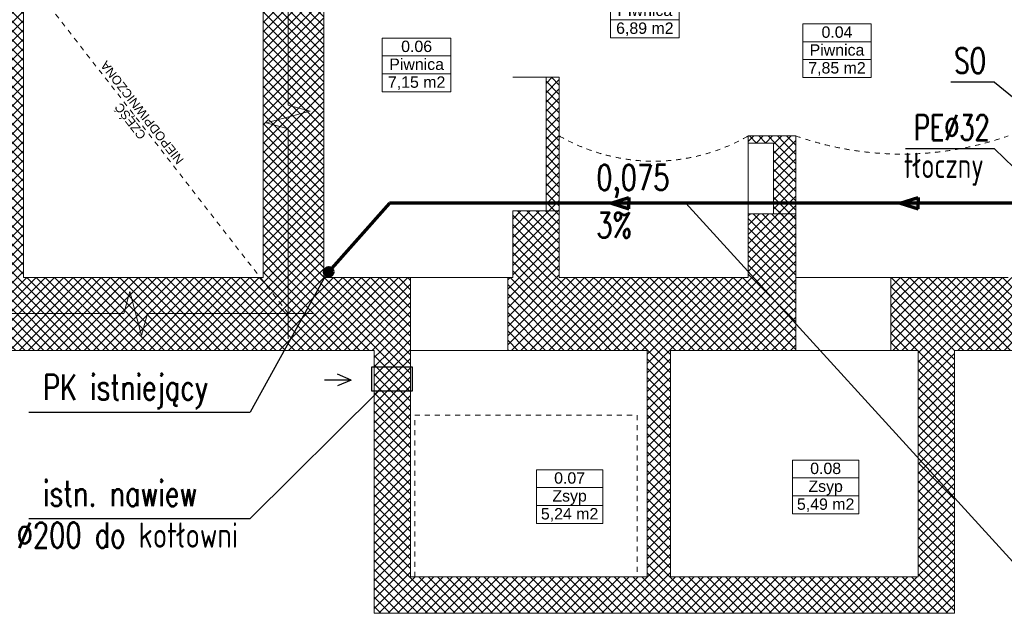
# Model space of a CAD drawing. Header units: millimetres. Extents: x 309006 to 595006, y -33000 to 67000.
# Tile 40 of 55: x 546151 to 555889, y -1456 to 4413. Entities that reach past the tile are written whole.
import ezdxf
from ezdxf.enums import TextEntityAlignment as Align

# ---------------------------------------------------------------- set-up
doc = ezdxf.new("R2010")
doc.units = ezdxf.units.MM
doc.header["$MEASUREMENT"] = 0
doc.linetypes.add('Przerywana 1_100', pattern=[100, 50, -50])
for name, color, linetype, lineweight in [('Drzwi ArchiCAD_Nr_pióra__21', 7, 'Continuous', 50), ('Metryczki pomieszczeń ArchiCADa_Nr_pióra__6', 7, 'Continuous', 13), ('Opisy_Nr_pióra__120', 7, 'Continuous', 5), ('PU_kan', 32, 'Continuous', 70), ('PU_opisy_wk', 3, 'Continuous', 25), ('Ściany_Nr_pióra__21', 7, 'Continuous', 50)]:
    doc.layers.add(name, color=color, linetype=linetype, lineweight=lineweight)
for name, color, linetype, lineweight, true_color in [('Drzwi ArchiCAD_Nr_pióra__82', 7, 'Continuous', 5, 0x4b4b4b), ('Opisy_Nr_pióra__82', 7, 'Continuous', 5, 0x4b4b4b), ('Stropy_Nr_pióra__82', 7, 'Continuous', 5, 0x4b4b4b), ('Ściany_Nr_pióra__102', 7, 'Continuous', 5, 0x8c8c8c), ('Ściany_Nr_pióra__82', 7, 'Continuous', 5, 0x4b4b4b)]:
    doc.layers.add(name, color=color, linetype=linetype, lineweight=lineweight, true_color=true_color)
doc.layers.add('Opisy', color=7, linetype='Continuous')
doc.layers.add('Wymiary', color=7, linetype='Continuous')
doc.styles.add('8', font='simplex.shx', dxfattribs={"width": 0.75})
doc.styles.add('GENERATED_STYLE_1', font='arial.ttf')
doc.styles.add('GENERATED_STYLE_2', font='arial.ttf')
pattern_1 = [(135, (561939.59, -272436.916), (-45.961939, -45.961939), []), (225, (561939.59, -272436.916), (-45.961939, 45.961939), [])]

# ---------------------------------------------------------------- blocks, each defined once
blk = doc.blocks.new('Piwnica_0.04_40', base_point=(276311.3, 6721.2))
at = {"layer": 'Metryczki pomieszczeń ArchiCADa_Nr_pióra__6', "linetype": 'Continuous'}
for p, q in [((275971.8, 6986.3), (276650.9, 6986.3)), ((275971.8, 6809.6), (275971.8, 6986.3)), ((276650.9, 6986.3), (276650.9, 6809.6)), ((276650.9, 6809.6), (275971.8, 6809.6)), ((275971.8, 6809.6), (276650.9, 6809.6)), ((275971.8, 6632.8), (275971.8, 6809.6)), ((276650.9, 6809.6), (276650.9, 6632.8)), ((276650.9, 6632.8), (275971.8, 6632.8)), ((275971.8, 6632.8), (276650.9, 6632.8)), ((275971.8, 6456), (275971.8, 6632.8)), ((276650.9, 6632.8), (276650.9, 6456)), ((276650.9, 6456), (275971.8, 6456))]:
    blk.add_line(p, q, dxfattribs=at)
at = {"layer": 'Metryczki pomieszczeń ArchiCADa_Nr_pióra__6'}
for tag, style, p in [('ROOM_NUMBER', 'GENERATED_STYLE_2', (276311.3, 6960.6)), ('ROOM_NAME', 'GENERATED_STYLE_2', (276311.3, 6783.8)), ('ROOM_AREA', 'GENERATED_STYLE_1', (276311.3, 6607.1))]:
    blk.add_attdef(tag, text='', height=112.5, dxfattribs=dict(at, style=style)).set_placement(p, align=Align.TOP_CENTER)
blk = doc.blocks.new('Piwnica_0.05_41', base_point=(276486.1, 9842.3))
at = {"layer": 'Metryczki pomieszczeń ArchiCADa_Nr_pióra__6', "linetype": 'Continuous'}
for p, q in [((276146.6, 10107.5), (276825.7, 10107.5)), ((276146.6, 9930.7), (276146.6, 10107.5)), ((276825.7, 10107.5), (276825.7, 9930.7)), ((276825.7, 9930.7), (276146.6, 9930.7)), ((276146.6, 9930.7), (276825.7, 9930.7)), ((276146.6, 9753.9), (276146.6, 9930.7)), ((276825.7, 9930.7), (276825.7, 9753.9)), ((276825.7, 9753.9), (276146.6, 9753.9)), ((276146.6, 9753.9), (276825.7, 9753.9)), ((276146.6, 9577.1), (276146.6, 9753.9)), ((276825.7, 9753.9), (276825.7, 9577.1)), ((276825.7, 9577.1), (276146.6, 9577.1))]:
    blk.add_line(p, q, dxfattribs=at)
at = {"layer": 'Metryczki pomieszczeń ArchiCADa_Nr_pióra__6'}
for tag, style, p in [('ROOM_NUMBER', 'GENERATED_STYLE_2', (276486.1, 10081.8)), ('ROOM_NAME', 'GENERATED_STYLE_2', (276486.1, 9905)), ('ROOM_AREA', 'GENERATED_STYLE_1', (276486.1, 9728.2))]:
    blk.add_attdef(tag, text='', height=112.5, dxfattribs=dict(at, style=style)).set_placement(p, align=Align.TOP_CENTER)
blk = doc.blocks.new('Piwnica_0.06_42', base_point=(276378.9, 12108))
at = {"layer": 'Metryczki pomieszczeń ArchiCADa_Nr_pióra__6', "linetype": 'Continuous'}
for p, q in [((276039.4, 12373.2), (276718.5, 12373.2)), ((276039.4, 12196.4), (276039.4, 12373.2)), ((276718.5, 12373.2), (276718.5, 12196.4)), ((276718.5, 12196.4), (276039.4, 12196.4)), ((276039.4, 12196.4), (276718.5, 12196.4)), ((276039.4, 12019.6), (276039.4, 12196.4)), ((276718.5, 12196.4), (276718.5, 12019.6)), ((276718.5, 12019.6), (276039.4, 12019.6)), ((276039.4, 12019.6), (276718.5, 12019.6)), ((276039.4, 11842.8), (276039.4, 12019.6)), ((276718.5, 12019.6), (276718.5, 11842.8)), ((276718.5, 11842.8), (276039.4, 11842.8))]:
    blk.add_line(p, q, dxfattribs=at)
at = {"layer": 'Metryczki pomieszczeń ArchiCADa_Nr_pióra__6'}
for tag, style, p in [('ROOM_NUMBER', 'GENERATED_STYLE_2', (276378.9, 12347.5)), ('ROOM_NAME', 'GENERATED_STYLE_2', (276378.9, 12170.7)), ('ROOM_AREA', 'GENERATED_STYLE_1', (276378.9, 11993.9))]:
    blk.add_attdef(tag, text='', height=112.5, dxfattribs=dict(at, style=style)).set_placement(p, align=Align.TOP_CENTER)
blk = doc.blocks.new('Zsyp_0.07_43', base_point=(272451.9, 10389.9))
at = {"layer": 'Metryczki pomieszczeń ArchiCADa_Nr_pióra__6', "linetype": 'Continuous'}
for p, q in [((272123.7, 10655.1), (272780.1, 10655.1)), ((272123.7, 10478.3), (272123.7, 10655.1)), ((272780.1, 10655.1), (272780.1, 10478.3)), ((272780.1, 10478.3), (272123.7, 10478.3)), ((272123.7, 10478.3), (272780.1, 10478.3)), ((272123.7, 10301.6), (272123.7, 10478.3)), ((272780.1, 10478.3), (272780.1, 10301.6)), ((272780.1, 10301.6), (272123.7, 10301.6)), ((272123.7, 10301.6), (272780.1, 10301.6)), ((272123.7, 10124.8), (272123.7, 10301.6)), ((272780.1, 10301.6), (272780.1, 10124.8)), ((272780.1, 10124.8), (272123.7, 10124.8))]:
    blk.add_line(p, q, dxfattribs=at)
at = {"layer": 'Metryczki pomieszczeń ArchiCADa_Nr_pióra__6'}
for tag, style, p in [('ROOM_NUMBER', 'GENERATED_STYLE_2', (272451.9, 10629.4)), ('ROOM_NAME', 'GENERATED_STYLE_2', (272451.9, 10452.6)), ('ROOM_AREA', 'GENERATED_STYLE_1', (272451.9, 10275.8))]:
    blk.add_attdef(tag, text='', height=112.5, dxfattribs=dict(at, style=style)).set_placement(p, align=Align.TOP_CENTER)
blk = doc.blocks.new('Zsyp_0.08_44', base_point=(272504.3, 8607.2))
at = {"layer": 'Metryczki pomieszczeń ArchiCADa_Nr_pióra__6', "linetype": 'Continuous'}
for p, q in [((272176, 8872.3), (272832.5, 8872.3)), ((272176, 8695.5), (272176, 8872.3)), ((272832.5, 8872.3), (272832.5, 8695.5)), ((272832.5, 8695.5), (272176, 8695.5)), ((272176, 8695.5), (272832.5, 8695.5)), ((272176, 8518.8), (272176, 8695.5)), ((272832.5, 8695.5), (272832.5, 8518.8)), ((272832.5, 8518.8), (272176, 8518.8)), ((272176, 8518.8), (272832.5, 8518.8)), ((272176, 8342), (272176, 8518.8)), ((272832.5, 8518.8), (272832.5, 8342)), ((272832.5, 8342), (272176, 8342))]:
    blk.add_line(p, q, dxfattribs=at)
at = {"layer": 'Metryczki pomieszczeń ArchiCADa_Nr_pióra__6'}
for tag, style, p in [('ROOM_NUMBER', 'GENERATED_STYLE_2', (272504.3, 8846.6)), ('ROOM_NAME', 'GENERATED_STYLE_2', (272504.3, 8669.8)), ('ROOM_AREA', 'GENERATED_STYLE_1', (272504.3, 8493))]:
    blk.add_attdef(tag, text='', height=112.5, dxfattribs=dict(at, style=style)).set_placement(p, align=Align.TOP_CENTER)

msp = doc.modelspace()

# ---------------------------------------------------------------- hatches: boundary and pattern name
at = {"layer": 'PU_kan'}
for points in [[(552177.3, 2544.5), (552177.3, 2600), (552177.3, 2655.5), (552000, 2600)], [(555036.9, 2544.5), (555036.9, 2600), (555036.9, 2655.5), (554859.6, 2600)], [(549249.6, 1920.7, 1), (549165.6, 1920.7, 1)]]:
    msp.add_hatch(color=256, dxfattribs=at).paths.add_polyline_path(points)
at = {"layer": 'Ściany_Nr_pióra__102', "linetype": 'Continuous', "lineweight": 5}
h = msp.add_hatch(dxfattribs=at)
h.set_pattern_fill('Bloczki_betonowe', color=256, angle=90, style=0, pattern_type=2)
h.set_pattern_definition(pattern_1)
h.paths.add_polyline_path([(545437.5, 1144.2), (546187.5, 1864.2), (546187.5, 5744.2), (545517.5, 5744.2), (545437.5, 5744.2)])
h = msp.add_hatch(dxfattribs=at)
h.set_pattern_fill('Bloczki_betonowe', color=256, angle=90, style=0, pattern_type=2)
h.set_pattern_definition(pattern_1)
h.paths.add_polyline_path([(548557.5, 5454.2), (548557.5, 1864.2), (549157.5, 1864.2), (549157.5, 5454.2)])
h = msp.add_hatch(dxfattribs=at)
h.set_pattern_fill('Bloczki_betonowe', color=256, angle=90, style=0, pattern_type=2)
h.set_pattern_definition(pattern_1)
h.paths.add_polyline_path([(551487.5, 2524), (551487.5, 3844.2), (551357.5, 3844.2), (551357.5, 2524)])
h = msp.add_hatch(dxfattribs=at)
h.set_pattern_fill('Bloczki_betonowe', color=256, angle=90, style=0, pattern_type=2)
h.set_pattern_definition(pattern_1)
h.paths.add_polyline_path([(553827.5, 2494.2), (553827.5, 3194.2), (553607.5, 3194.2), (553607.5, 2494.2)])
h = msp.add_hatch(dxfattribs=at)
h.set_pattern_fill('Bloczki_betonowe', color=256, angle=90, style=0, pattern_type=2)
h.set_pattern_definition(pattern_1)
h.paths.add_polyline_path([(551487.5, 1864.2), (551487.5, 2524), (551027.5, 2524), (551027.5, 1864.2)])
h = msp.add_hatch(dxfattribs=at)
h.set_pattern_fill('Bloczki_betonowe', color=256, angle=90, style=0, pattern_type=2)
h.set_pattern_definition(pattern_1)
h.paths.add_polyline_path([(553827.5, 1864.2), (553827.5, 2494.2), (553357.5, 2494.2), (553357.5, 1864.2)])
h = msp.add_hatch(dxfattribs=at)
h.set_pattern_fill('Bloczki_betonowe', color=256, angle=90, style=0, pattern_type=2)
h.set_pattern_definition(pattern_1)
h.paths.add_polyline_path([(546187.5, 1864.2), (545437.5, 1144.2), (550017.5, 1144.2), (550017.5, 1864.2)])
h = msp.add_hatch(dxfattribs=at)
h.set_pattern_fill('Bloczki_betonowe', color=256, angle=90, style=0, pattern_type=2)
h.set_pattern_definition(pattern_1)
h.paths.add_polyline_path([(550977.5, 1864.2), (550977.5, 1144.2), (551867.5, 1144.2), (551867.5, 1864.2)])
h = msp.add_hatch(dxfattribs=at)
h.set_pattern_fill('Bloczki_betonowe', color=256, angle=90, style=0, pattern_type=2)
h.set_pattern_definition(pattern_1)
h.paths.add_polyline_path([(551867.5, 1864.2), (551867.5, 1144.2), (553827.5, 1144.2), (553827.5, 1864.2)])
h = msp.add_hatch(dxfattribs=at)
h.set_pattern_fill('Bloczki_betonowe', color=256, angle=90, style=0, pattern_type=2)
h.set_pattern_definition(pattern_1)
h.paths.add_polyline_path([(554767.5, 1864.2), (554767.5, 1144.2), (556407.5, 1144.2), (556407.5, 1864.2)])
h = msp.add_hatch(dxfattribs=at)
h.set_pattern_fill('Bloczki_betonowe', color=256, angle=90, style=0, pattern_type=2)
h.set_pattern_definition(pattern_1)
h.paths.add_polyline_path([(549657.5, 1144.2), (549657.5, -1455.8), (550017.5, -1095.8), (550017.5, 1144.2)])
h = msp.add_hatch(dxfattribs=at)
h.set_pattern_fill('Bloczki_betonowe', color=256, angle=90, style=0, pattern_type=2)
h.set_pattern_definition(pattern_1)
h.paths.add_polyline_path([(555037.5, 1144.2), (555037.5, -1095.8), (555397.5, -1455.8), (555397.5, 1144.2)])
h = msp.add_hatch(dxfattribs=at)
h.set_pattern_fill('Bloczki_betonowe', color=256, angle=90, style=0, pattern_type=2)
h.set_pattern_definition(pattern_1)
h.paths.add_polyline_path([(549657.5, -1455.8), (555397.5, -1455.8), (555037.5, -1095.8), (550017.5, -1095.8)])
at = {"layer": 'Ściany_Nr_pióra__82', "linetype": 'Continuous', "lineweight": 5}
h = msp.add_hatch(dxfattribs=at)
h.set_pattern_fill('Bloczki_betonowe', color=256, angle=90, style=0, pattern_type=2)
h.set_pattern_definition(pattern_1)
h.paths.add_polyline_path([(552357.5, 1144.2), (552357.5, -1095.8), (552587.5, -1095.8), (552587.5, 1144.2)])

# ---------------------------------------------------------------- linework, layer by layer
at = {"layer": 'Drzwi ArchiCAD_Nr_pióra__21', "linetype": 'Continuous', "lineweight": 5}
for p, q in [((550017.5, 1864.2), (550017.5, 1144.2)), ((550977.5, 1864.2), (550977.5, 1144.2)), ((553827.5, 1864.2), (553827.5, 1144.2)), ((554767.5, 1864.2), (554767.5, 1144.2))]:
    msp.add_line(p, q, dxfattribs=at)
at = {"layer": 'Drzwi ArchiCAD_Nr_pióra__82', "linetype": 'Przerywana 1_100'}
for p, q in [((550017.5, 1864.2), (550977.5, 1864.2)), ((554767.5, 1864.2), (553827.5, 1864.2)), ((550017.5, 1144.2), (550977.5, 1144.2)), ((554767.5, 1144.2), (553827.5, 1144.2))]:
    msp.add_line(p, q, dxfattribs=at)
at = {"layer": 'Opisy', "color": 9, "linetype": 'Continuous', "lineweight": 5}
for p, q in [((549157.5, 5454.2), (549157.5, 1864.2)), ((551357.5, 3844.2), (551027.5, 3844.2)), ((551357.5, 2524), (551357.5, 3844.2)), ((551487.5, 3844.2), (551487.5, 1864.2)), ((553607.5, 3194.2), (553357.5, 3194.2)), ((553607.5, 2494.2), (553607.5, 3194.2)), ((551027.5, 1864.2), (551027.5, 2524)), ((551027.5, 2524), (551357.5, 2524)), ((553357.5, 1864.2), (553357.5, 2494.2)), ((553357.5, 2494.2), (553607.5, 2494.2)), ((549157.5, 1864.2), (551027.5, 1864.2)), ((551487.5, 1864.2), (553357.5, 1864.2)), ((553827.5, 1864.2), (555927.5, 1864.2)), ((552357.5, 1144.2), (550017.5, 1144.2)), ((550017.5, 1144.2), (550017.5, -1095.8)), ((552357.5, -1095.8), (552357.5, 1144.2)), ((555037.5, 1144.2), (552587.5, 1144.2)), ((552587.5, 1144.2), (552587.5, -1095.8)), ((555037.5, -1095.8), (555037.5, 1144.2)), ((550017.5, -1095.8), (552357.5, -1095.8)), ((552587.5, -1095.8), (555037.5, -1095.8))]:
    msp.add_line(p, q, dxfattribs=at)
at = {"layer": 'Opisy_Nr_pióra__120', "linetype": 'Continuous', "lineweight": 5}
for p, q in [((548807.5, 3567.4), (548807.5, 5644.2)), ((549024.8, 3509.1), (548590.2, 3392.7)), ((549024.8, 3509.1), (548807.5, 3567.4)), ((548807.5, 3334.4), (548590.2, 3392.7)), ((548807.5, 1257.7), (548807.5, 3334.4)), ((547239.2, 1725), (547181, 1507.7)), ((547239.2, 1725), (547355.7, 1290.3)), ((547181, 1507.7), (545537.5, 1507.7)), ((547414, 1507.7), (547355.7, 1290.3)), ((549057.5, 1507.7), (547414, 1507.7))]:
    msp.add_line(p, q, dxfattribs=at)
at = {"layer": 'Opisy_Nr_pióra__82', "linetype": 'Przerywana 1_100', "lineweight": 5}
msp.add_line((548807.5, 1507.7), (545787.5, 5394.2), dxfattribs=at)
at = {"layer": 'PU_kan'}
for p, q in [((552000, 2600), (552177.3, 2655.5)), ((552177.3, 2655.5), (552177.3, 2600)), ((554859.6, 2600), (555036.9, 2655.5)), ((555036.9, 2655.5), (555036.9, 2600)), ((549810, 2600), (549183, 1893)), ((557264, 2600), (549810, 2600)), ((552000, 2600), (552177.3, 2544.5)), ((552177.3, 2544.5), (552177.3, 2600)), ((554859.6, 2600), (555036.9, 2544.5)), ((555036.9, 2544.5), (555036.9, 2600))]:
    msp.add_line(p, q, dxfattribs=at)
msp.add_circle((549207.6, 1920.7), 42, dxfattribs=at)
at = {"layer": 'PU_opisy_wk'}
for p, q in [((555791, 3796.2), (555361, 3796.2)), ((555791, 3796.2), (556207.5, 3456.2)), ((555791, 3136.6), (554911, 3136.6)), ((556080, 2860), (555791, 3136.6)), ((552740, 2600), (555972.4, -948.4)), ((549183, 1893), (548430.5, 531.8)), ((549430, 850), (549295.6, 907)), ((549430, 850), (549164.4, 850)), ((549430, 850), (549295.6, 793)), ((549700, 740), (548430.5, -518)), ((546240.2, 531.8), (548430.5, 531.8)), ((546240.2, -518), (548430.5, -518))]:
    msp.add_line(p, q, dxfattribs=at)
at = {"layer": 'PU_opisy_wk', "lineweight": 25}
msp.add_lwpolyline([(549634, 980), (550034, 980), (550034, 740), (549634, 740)], close=True, dxfattribs=at)
at = {"layer": 'Stropy_Nr_pióra__82', "linetype": 'Przerywana 1_100', "lineweight": 5}
for centre, radius, start, end in [((552422.5, 4887.9), 1873.4, 240.0609, 299.9391), ((554877.5, 6237), 3152.5, 250.54484, 289.45516)]:
    msp.add_arc(centre, radius, start, end, dxfattribs=at)
at = {"layer": 'Wymiary', "color": 7, "linetype": 'Continuous', "lineweight": 5}
for p, q in [((553357.5, 3264.5), (553357.5, 2044)), ((553827.5, 3264.5), (553827.5, 2044))]:
    msp.add_line(p, q, dxfattribs=at)
at = {"layer": 'Ściany_Nr_pióra__102', "linetype": 'Continuous', "lineweight": 5}
for p, q in [((553412.3, 3264.5), (553357.5, 3209.6)), ((553439.3, 3194.2), (553369, 3264.5)), ((553504.3, 3264.5), (553434, 3194.2)), ((553531.2, 3194.2), (553460.9, 3264.5)), ((553596.2, 3264.5), (553525.9, 3194.2)), ((553623.2, 3194.2), (553552.9, 3264.5)), ((553688.1, 3264.5), (553617.8, 3194.2)), ((553715.1, 3194.2), (553644.8, 3264.5)), ((553780, 3264.5), (553709.7, 3194.2)), ((553807, 3194.2), (553736.7, 3264.5)), ((553827.5, 3220), (553801.7, 3194.2)), ((551408.5, 2547.6), (551368.7, 2507.8)), ((551476.5, 2491.2), (551420.1, 2547.6)), ((551421.9, 2453.8), (551368.7, 2507)), ((551476.5, 2523.7), (551406.7, 2453.8)), ((553678.2, 2519.2), (553618.7, 2459.7)), ((553656.5, 2425.4), (553618.7, 2463.2)), ((553748.4, 2425.4), (553654.7, 2519.2)), ((553770.1, 2519.2), (553676.4, 2425.4)), ((553816.2, 2449.5), (553746.6, 2519.2)), ((553816.2, 2473.4), (553768.3, 2425.4))]:
    msp.add_line(p, q, dxfattribs=at)
at = {"layer": 'Ściany_Nr_pióra__21', "linetype": 'Continuous', "lineweight": 5}
for p, q in [((551487.5, 3844.2), (551357.5, 3844.2)), ((553357.5, 3264.5), (553827.5, 3264.5)), ((553827.5, 3264.5), (553827.5, 2494.2)), ((553357.5, 3194.2), (553607.5, 3194.2)), ((551027.5, 2524), (551487.5, 2524)), ((553357.5, 2494.2), (553827.5, 2494.2))]:
    msp.add_line(p, q, dxfattribs=at)
at = {"layer": 'Ściany_Nr_pióra__21', "linetype": 'Continuous', "lineweight": 5, "flags": 128}
for points in [[(548557.5, 5454.2), (548557.5, 1864.2)], [(549157.5, 1864.2), (549157.5, 5454.2)], [(546187.5, 1864.2), (546187.5, 5144.2)], [(551357.5, 3844.2), (551357.5, 2524)], [(551487.5, 2524), (551487.5, 3844.2)], [(553357.5, 3264.5), (553357.5, 3194.2)], [(553607.5, 3194.2), (553607.5, 2494.2)], [(553827.5, 2494.2), (553827.5, 3194.2)], [(551027.5, 2524), (551027.5, 1864.2)], [(551487.5, 1864.2), (551487.5, 2524)], [(553357.5, 2494.2), (553357.5, 1864.2)], [(553827.5, 1864.2), (553827.5, 2494.2)], [(548557.5, 1864.2), (546187.5, 1864.2)], [(550017.5, 1864.2), (549157.5, 1864.2)], [(551027.5, 1864.2), (550977.5, 1864.2)], [(551867.5, 1864.2), (551487.5, 1864.2)], [(553357.5, 1864.2), (551867.5, 1864.2)], [(555927.5, 1864.2), (554767.5, 1864.2)], [(545437.5, 1144.2), (549657.5, 1144.2)], [(549657.5, 1144.2), (549657.5, -1455.8)], [(550017.5, -1095.8), (550017.5, 1144.2)], [(550977.5, 1144.2), (551867.5, 1144.2)], [(551867.5, 1144.2), (552357.5, 1144.2)], [(552357.5, 1144.2), (552357.5, -1095.8)], [(552587.5, 1144.2), (553827.5, 1144.2)], [(552587.5, -1095.8), (552587.5, 1144.2)], [(554767.5, 1144.2), (555037.5, 1144.2)], [(555037.5, 1144.2), (555037.5, -1095.8)], [(555397.5, 1144.2), (556407.5, 1144.2)], [(555397.5, -1455.8), (555397.5, 1144.2)], [(552357.5, -1095.8), (550017.5, -1095.8)], [(555037.5, -1095.8), (552587.5, -1095.8)], [(549657.5, -1455.8), (555397.5, -1455.8)]]:
    msp.add_lwpolyline(points, dxfattribs=at)
at = {"layer": 'Ściany_Nr_pióra__82', "linetype": 'Przerywana 1_100', "lineweight": 5}
for p, q in [((550057.5, -1095.8), (550057.5, 504.2)), ((550057.5, 504.2), (552257.5, 504.2)), ((552257.5, 504.2), (552257.5, -1095.8)), ((552257.5, -1095.8), (550057.5, -1095.8))]:
    msp.add_line(p, q, dxfattribs=at)

# ---------------------------------------------------------------- block references
at = {"layer": 'Opisy', "linetype": 'Continuous', "lineweight": 5}
ref = msp.add_blockref('Piwnica_0.05_41', (552334.1, 4500.1), dxfattribs=dict(at, rotation=360))
ref.add_attrib('ROOM_NAME', 'Piwnica', dxfattribs={"layer": 'Metryczki pomieszczeń ArchiCADa_Nr_pióra__6', "color": 7, "height": 112.5, "style": 'GENERATED_STYLE_2'}).set_placement((552334.1, 4562.8), align=Align.TOP_CENTER)
ref.add_attrib('ROOM_NUMBER', '0.05', dxfattribs={"layer": 'Metryczki pomieszczeń ArchiCADa_Nr_pióra__6', "color": 7, "height": 112.5, "style": 'GENERATED_STYLE_2'}).set_placement((552334.1, 4739.6), align=Align.TOP_CENTER)
ref.add_attrib('ROOM_AREA', '6,89 m2', dxfattribs={"layer": 'Metryczki pomieszczeń ArchiCADa_Nr_pióra__6', "color": 7, "height": 112.5, "style": 'GENERATED_STYLE_1'}).set_placement((552334.1, 4386), align=Align.TOP_CENTER)
ref = msp.add_blockref('Piwnica_0.04_40', (554234.5, 4107.8), dxfattribs=dict(at, rotation=360))
ref.add_attrib('ROOM_NAME', 'Piwnica', dxfattribs={"layer": 'Metryczki pomieszczeń ArchiCADa_Nr_pióra__6', "color": 7, "height": 112.5, "style": 'GENERATED_STYLE_2'}).set_placement((554234.5, 4170.4), align=Align.TOP_CENTER)
ref.add_attrib('ROOM_NUMBER', '0.04', dxfattribs={"layer": 'Metryczki pomieszczeń ArchiCADa_Nr_pióra__6', "color": 7, "height": 112.5, "style": 'GENERATED_STYLE_2'}).set_placement((554234.5, 4347.2), align=Align.TOP_CENTER)
ref.add_attrib('ROOM_AREA', '7,85 m2', dxfattribs={"layer": 'Metryczki pomieszczeń ArchiCADa_Nr_pióra__6', "color": 7, "height": 112.5, "style": 'GENERATED_STYLE_1'}).set_placement((554234.5, 3993.7), align=Align.TOP_CENTER)
ref = msp.add_blockref('Piwnica_0.06_42', (550076.9, 3966.9), dxfattribs=dict(at, rotation=360))
ref.add_attrib('ROOM_NAME', 'Piwnica', dxfattribs={"layer": 'Metryczki pomieszczeń ArchiCADa_Nr_pióra__6', "color": 7, "height": 112.5, "style": 'GENERATED_STYLE_2'}).set_placement((550076.9, 4029.5), align=Align.TOP_CENTER)
ref.add_attrib('ROOM_NUMBER', '0.06', dxfattribs={"layer": 'Metryczki pomieszczeń ArchiCADa_Nr_pióra__6', "color": 7, "height": 112.5, "style": 'GENERATED_STYLE_2'}).set_placement((550076.9, 4206.3), align=Align.TOP_CENTER)
ref.add_attrib('ROOM_AREA', '7,15 m2', dxfattribs={"layer": 'Metryczki pomieszczeń ArchiCADa_Nr_pióra__6', "color": 7, "height": 112.5, "style": 'GENERATED_STYLE_1'}).set_placement((550076.9, 3852.8), align=Align.TOP_CENTER)
ref = msp.add_blockref('Zsyp_0.08_44', (554122.3, -206), dxfattribs=dict(at, rotation=360))
ref.add_attrib('ROOM_NAME', 'Zsyp', dxfattribs={"layer": 'Metryczki pomieszczeń ArchiCADa_Nr_pióra__6', "color": 7, "height": 112.5, "style": 'GENERATED_STYLE_2'}).set_placement((554122.3, -143.3), align=Align.TOP_CENTER)
ref.add_attrib('ROOM_NUMBER', '0.08', dxfattribs={"layer": 'Metryczki pomieszczeń ArchiCADa_Nr_pióra__6', "color": 7, "height": 112.5, "style": 'GENERATED_STYLE_2'}).set_placement((554122.3, 33.5), align=Align.TOP_CENTER)
ref.add_attrib('ROOM_AREA', '5,49 m2', dxfattribs={"layer": 'Metryczki pomieszczeń ArchiCADa_Nr_pióra__6', "color": 7, "height": 112.5, "style": 'GENERATED_STYLE_1'}).set_placement((554122.3, -320.1), align=Align.TOP_CENTER)
ref = msp.add_blockref('Zsyp_0.07_43', (551589.9, -301.2), dxfattribs=dict(at, rotation=360))
ref.add_attrib('ROOM_NAME', 'Zsyp', dxfattribs={"layer": 'Metryczki pomieszczeń ArchiCADa_Nr_pióra__6', "color": 7, "height": 112.5, "style": 'GENERATED_STYLE_2'}).set_placement((551589.9, -238.5), align=Align.TOP_CENTER)
ref.add_attrib('ROOM_NUMBER', '0.07', dxfattribs={"layer": 'Metryczki pomieszczeń ArchiCADa_Nr_pióra__6', "color": 7, "height": 112.5, "style": 'GENERATED_STYLE_2'}).set_placement((551589.9, -61.7), align=Align.TOP_CENTER)
ref.add_attrib('ROOM_AREA', '5,24 m2', dxfattribs={"layer": 'Metryczki pomieszczeń ArchiCADa_Nr_pióra__6', "color": 7, "height": 112.5, "style": 'GENERATED_STYLE_1'}).set_placement((551589.9, -415.3), align=Align.TOP_CENTER)

# ---------------------------------------------------------------- texts
at = {"layer": 'Opisy_Nr_pióra__120', "linetype": 'Continuous', "lineweight": 5, "style": 'GENERATED_STYLE_1'}
for s, p in [('NIEPODPIWNICZONA', (547779, 3028.4)), ('CZĘŚĆ', (547406.5, 3272.6))]:
    msp.add_text(s, height=87.5, rotation=127.84899, dxfattribs=at).set_placement(p)
at = {"layer": 'PU_opisy_wk', "linetype": 'ByBlock', "style": '8'}
for s, width, p in [('SO', 0.7, (555395.5, 3883.2)), ('PE∅32', 0.7, (554995.5, 3223.5)), ('tłoczny', 0.7, (554895.6, 2847.4)), ('0,075', 0.75, (551854.1, 2727.7)), ('3%', 0.75, (551854.1, 2257.8)), ('PK istniejący', 0.75, (546380.9, 654.1)), ('istn. nawiew', 0.75, (546380.9, -395.7)), ('∅200 do kotłowni', 0.75, (546121.1, -807.7))]:
    msp.add_text(s, height=250, dxfattribs=dict(at, width=width)).set_placement(p)

doc.saveas('drawing.dxf')
